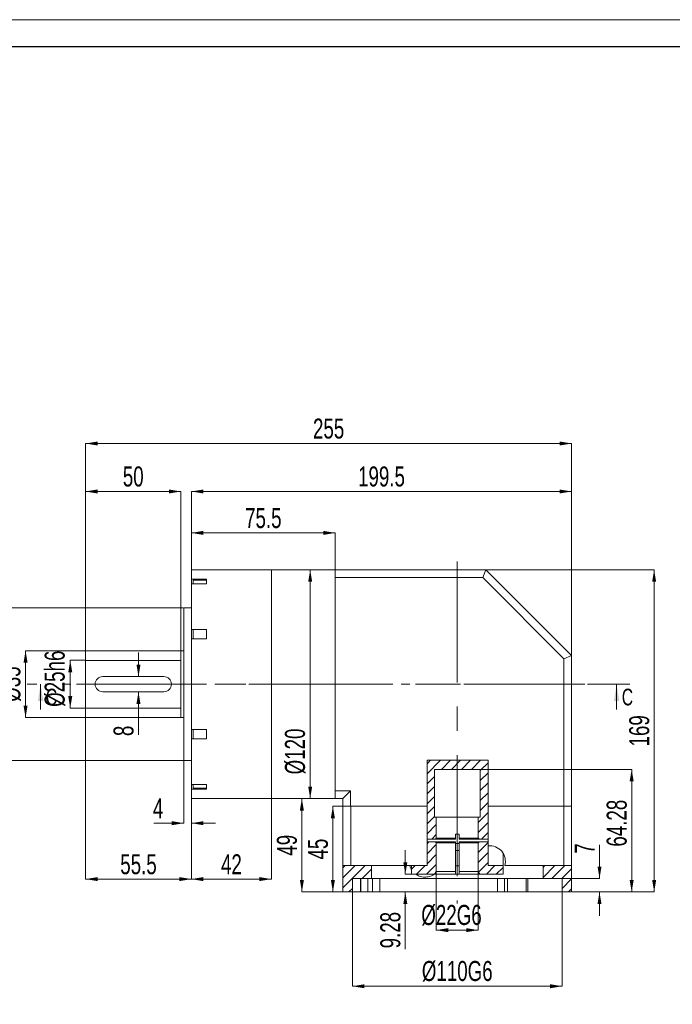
# Model space of a CAD drawing. Header units: millimetres. Extents: x -29 to 312, y -18 to 223.
# Tile 3 of 4: x 94 to 191, y 75 to 223. Entities that reach past the tile are written whole.
import ezdxf

# ---------------------------------------------------------------- set-up
doc = ezdxf.new("R2010")
doc.units = ezdxf.units.MM
for name, pattern in [('CENTERX2', [20.32, 12.7, -2.54, 2.54, -2.54]), ('PHANTOM', [12.7, 6.35, -1.27, 1.27, -1.27, 1.27, -1.27]), ('点画线', [18, 12, -2, 2, -2])]:
    doc.linetypes.add(name, pattern=pattern)
doc.layers.get('0').update_dxf_attribs({"lineweight": 18})
for name, color, linetype, lineweight in [('中心线层', 1, '点画线', 18), ('剖面线层', 4, 'Continuous', 18), ('图框_外框线', 7, 'Continuous', 18), ('尺寸线层', 3, 'Continuous', 18)]:
    doc.layers.add(name, color=color, linetype=linetype, lineweight=lineweight)
doc.styles.add('SLDTEXTSTYLE2', font='txt', dxfattribs={"width": 0.7})
doc.dimstyles.new('SLDDIMSTYLE2', dxfattribs={"dimtxt": 3, "dimasz": 1.8, "dimexe": 0, "dimexo": 0.0625, "dimgap": 0.75, "dimtad": 1, "dimlfac": 3.5, "dimrnd": 1e-09, "dimzin": 12, "dimdsep": 46, "dimtxsty": 'SLDTEXTSTYLE2', "dimcen": 0.09, "dimdle": 3.6, "dimadec": 0, "dimazin": 3, "dimtfac": 1, "dimtofl": 0, "dimtmove": 0, "dimatfit": 3, "dimfxl": 0, "dimfrac": 2, "dimtolj": 1, "dimarcsym": 0})
pattern_1 = [(45, (0, 0), (-0.7483547, 0.7483547), [])]

# ---------------------------------------------------------------- blocks, each defined once
blk = doc.blocks.new('*X7')
at = {"layer": '尺寸线层', "linetype": 'Continuous'}
for points in [[(103.49, 159.28), (105.29, 159.58), (105.29, 158.98)], [(176.35, 159.28), (174.55, 159.58), (174.55, 158.98)]]:
    blk.add_hatch(color=0, dxfattribs=at).paths.add_polyline_path(points, flags=0)
at = {"layer": '尺寸线层', "color": 0, "linetype": 'Continuous'}
for p, q in [((103.49, 159.28), (176.35, 159.28)), ((103.49, 126.84), (103.49, 159.28)), ((176.35, 127.55), (176.35, 159.28))]:
    blk.add_line(p, q, dxfattribs=at)
at = {"layer": '尺寸线层', "color": 0, "insert": (139.92, 161.5), "char_height": 3, "width": 8.2833, "attachment_point": 5, "style": 'SLDTEXTSTYLE2'}
blk.add_mtext('255', dxfattribs=at)
blk = doc.blocks.new('*X8')
at = {"layer": '尺寸线层', "linetype": 'Continuous'}
for points in [[(119.35, 152.09), (121.15, 152.39), (121.15, 151.79)], [(176.35, 152.09), (174.55, 152.39), (174.55, 151.79)]]:
    blk.add_hatch(color=0, dxfattribs=at).paths.add_polyline_path(points, flags=0)
at = {"layer": '尺寸线层', "color": 0, "linetype": 'Continuous'}
for p, q in [((119.35, 152.09), (176.35, 152.09)), ((119.35, 138.32), (119.35, 152.09)), ((176.35, 127.55), (176.35, 152.09))]:
    blk.add_line(p, q, dxfattribs=at)
at = {"layer": '尺寸线层', "color": 0, "insert": (147.85, 154.32), "char_height": 3, "width": 13.8833, "attachment_point": 5, "style": 'SLDTEXTSTYLE2'}
blk.add_mtext('199.5', dxfattribs=at)
blk = doc.blocks.new('*X9')
at = {"layer": '尺寸线层', "linetype": 'Continuous'}
for points in [[(119.35, 145.88), (121.15, 146.18), (121.15, 145.58)], [(140.92, 145.88), (139.12, 146.18), (139.12, 145.58)]]:
    blk.add_hatch(color=0, dxfattribs=at).paths.add_polyline_path(points, flags=0)
at = {"layer": '尺寸线层', "color": 0, "linetype": 'Continuous'}
for p, q in [((119.35, 145.88), (140.92, 145.88)), ((119.35, 138.32), (119.35, 145.88)), ((140.92, 139.27), (140.92, 145.88))]:
    blk.add_line(p, q, dxfattribs=at)
at = {"layer": '尺寸线层', "color": 0, "insert": (130.13, 148.09), "char_height": 3, "width": 11.2, "attachment_point": 5, "style": 'SLDTEXTSTYLE2'}
blk.add_mtext('75.5', dxfattribs=at)
blk = doc.blocks.new('*X10')
at = {"layer": '尺寸线层', "linetype": 'Continuous'}
for points in [[(137.16, 140.35), (137.46, 138.55), (136.86, 138.55)], [(137.16, 106.06), (137.46, 107.86), (136.86, 107.86)]]:
    blk.add_hatch(color=0, dxfattribs=at).paths.add_polyline_path(points, flags=0)
at = {"layer": '尺寸线层', "color": 0, "linetype": 'Continuous'}
for p, q in [((137.16, 140.35), (137.16, 106.06)), ((140.86, 140.35), (137.16, 140.35)), ((140.86, 106.06), (137.16, 106.06))]:
    blk.add_line(p, q, dxfattribs=at)
at = {"layer": '尺寸线层', "color": 0, "insert": (134.93, 113.12), "char_height": 3, "width": 11.5267, "attachment_point": 5, "rotation": 90, "style": 'SLDTEXTSTYLE2'}
blk.add_mtext('%%C120', dxfattribs=at)
blk = doc.blocks.new('*X11')
at = {"layer": '尺寸线层', "linetype": 'Continuous'}
for points in [[(103.49, 152.09), (105.29, 152.39), (105.29, 151.79)], [(117.78, 152.09), (115.98, 152.39), (115.98, 151.79)]]:
    blk.add_hatch(color=0, dxfattribs=at).paths.add_polyline_path(points, flags=0)
at = {"layer": '尺寸线层', "color": 0, "linetype": 'Continuous'}
for p, q in [((103.49, 152.09), (117.78, 152.09)), ((103.49, 126.84), (103.49, 152.09)), ((117.78, 128.27), (117.78, 152.09))]:
    blk.add_line(p, q, dxfattribs=at)
at = {"layer": '尺寸线层', "color": 0, "insert": (110.63, 154.32), "char_height": 3, "width": 6, "attachment_point": 5, "style": 'SLDTEXTSTYLE2'}
blk.add_mtext('50', dxfattribs=at)
blk = doc.blocks.new('*X12')
at = {"layer": '尺寸线层', "linetype": 'Continuous'}
for points in [[(118.2, 102.37), (116.4, 102.67), (116.4, 102.07)], [(119.35, 102.37), (121.15, 102.67), (121.15, 102.07)]]:
    blk.add_hatch(color=0, dxfattribs=at).paths.add_polyline_path(points, flags=0)
at = {"layer": '尺寸线层', "color": 0, "linetype": 'Continuous'}
for p, q in [((118.2, 123.14), (118.2, 102.37)), ((119.35, 108.1), (119.35, 102.37)), ((113.72, 102.37), (118.2, 102.37)), ((119.35, 102.37), (122.95, 102.37))]:
    blk.add_line(p, q, dxfattribs=at)
at = {"layer": '尺寸线层', "color": 0, "insert": (114.36, 104.6), "char_height": 3, "width": 6, "attachment_point": 5, "style": 'SLDTEXTSTYLE2'}
blk.add_mtext('4', dxfattribs=at)
blk = doc.blocks.new('*X13')
at = {"layer": '尺寸线层', "linetype": 'Continuous'}
for points in [[(103.49, 93.99), (105.29, 94.29), (105.29, 93.69)], [(119.35, 93.99), (117.55, 94.29), (117.55, 93.69)]]:
    blk.add_hatch(color=0, dxfattribs=at).paths.add_polyline_path(points, flags=0)
at = {"layer": '尺寸线层', "color": 0, "linetype": 'Continuous'}
for p, q in [((103.49, 119.57), (103.49, 93.99)), ((119.35, 108.1), (119.35, 93.99)), ((103.49, 93.99), (119.35, 93.99))]:
    blk.add_line(p, q, dxfattribs=at)
at = {"layer": '尺寸线层', "color": 0, "insert": (111.42, 96.2), "char_height": 3, "width": 11.2233, "attachment_point": 5, "style": 'SLDTEXTSTYLE2'}
blk.add_mtext('55.5', dxfattribs=at)
blk = doc.blocks.new('*X14')
at = {"layer": '尺寸线层', "linetype": 'Continuous'}
for points in [[(101.19, 126.78), (101.49, 124.98), (100.89, 124.98)], [(101.19, 119.63), (101.49, 121.43), (100.89, 121.43)]]:
    blk.add_hatch(color=0, dxfattribs=at).paths.add_polyline_path(points, flags=0)
at = {"layer": '尺寸线层', "color": 0, "linetype": 'Continuous'}
for p, q in [((101.19, 126.78), (101.19, 119.63)), ((103.43, 126.78), (101.19, 126.78)), ((103.43, 119.63), (101.19, 119.63))]:
    blk.add_line(p, q, dxfattribs=at)
at = {"layer": '尺寸线层', "color": 0, "insert": (98.91, 124.02), "char_height": 3, "width": 14.49, "attachment_point": 5, "rotation": 90, "style": 'SLDTEXTSTYLE2'}
blk.add_mtext('%%C25h6', dxfattribs=at)
blk = doc.blocks.new('*X15')
at = {"layer": '尺寸线层', "linetype": 'Continuous'}
for points in [[(94.49, 128.21), (94.79, 126.41), (94.19, 126.41)], [(94.49, 118.21), (94.79, 120.01), (94.19, 120.01)]]:
    blk.add_hatch(color=0, dxfattribs=at).paths.add_polyline_path(points, flags=0)
at = {"layer": '尺寸线层', "color": 0, "linetype": 'Continuous'}
for p, q in [((94.49, 128.21), (94.49, 118.21)), ((117.71, 128.21), (94.49, 128.21)), ((117.71, 118.21), (94.49, 118.21))]:
    blk.add_line(p, q, dxfattribs=at)
at = {"layer": '尺寸线层', "color": 0, "insert": (92.27, 123.21), "char_height": 3, "width": 8.47, "attachment_point": 5, "rotation": 90, "style": 'SLDTEXTSTYLE2'}
blk.add_mtext('%%C35', dxfattribs=at)
blk = doc.blocks.new('*X16')
at = {"layer": '尺寸线层', "linetype": 'Continuous'}
for points in [[(88.66, 134.63), (88.96, 132.83), (88.36, 132.83)], [(88.66, 111.78), (88.96, 113.58), (88.36, 113.58)]]:
    blk.add_hatch(color=0, dxfattribs=at).paths.add_polyline_path(points, flags=0)
at = {"layer": '尺寸线层', "color": 0, "linetype": 'Continuous'}
for p, q in [((88.66, 134.63), (88.66, 111.78)), ((118.14, 134.63), (88.66, 134.63)), ((118.14, 111.78), (88.66, 111.78))]:
    blk.add_line(p, q, dxfattribs=at)
at = {"layer": '尺寸线层', "color": 0, "insert": (86.16, 123.21), "char_height": 3, "width": 14.49, "attachment_point": 5, "rotation": 90, "style": 'SLDTEXTSTYLE2'}
blk.add_mtext('%%C80g6', dxfattribs=at)
blk = doc.blocks.new('*X17')
at = {"layer": '尺寸线层', "linetype": 'Continuous'}
for points in [[(135.91, 106.06), (136.21, 104.26), (135.61, 104.26)], [(135.91, 92.06), (136.21, 93.86), (135.61, 93.86)]]:
    blk.add_hatch(color=0, dxfattribs=at).paths.add_polyline_path(points, flags=0)
at = {"layer": '尺寸线层', "color": 0, "linetype": 'Continuous'}
for p, q in [((131.41, 106.06), (135.91, 106.06)), ((135.91, 106.06), (135.91, 92.06)), ((142, 92.06), (135.91, 92.06))]:
    blk.add_line(p, q, dxfattribs=at)
at = {"layer": '尺寸线层', "color": 0, "insert": (133.68, 99.06), "char_height": 3, "width": 6, "attachment_point": 5, "rotation": 90, "style": 'SLDTEXTSTYLE2'}
blk.add_mtext('49', dxfattribs=at)
blk = doc.blocks.new('*X18')
at = {"layer": '尺寸线层', "linetype": 'Continuous'}
for points in [[(140.56, 104.92), (140.86, 103.12), (140.26, 103.12)], [(140.56, 92.06), (140.86, 93.86), (140.26, 93.86)]]:
    blk.add_hatch(color=0, dxfattribs=at).paths.add_polyline_path(points, flags=0)
at = {"layer": '尺寸线层', "color": 0, "linetype": 'Continuous'}
for p, q in [((140.56, 104.92), (140.56, 92.06)), ((143.14, 104.92), (140.56, 104.92)), ((142, 92.06), (140.56, 92.06))]:
    blk.add_line(p, q, dxfattribs=at)
at = {"layer": '尺寸线层', "color": 0, "insert": (138.33, 98.49), "char_height": 3, "width": 6, "attachment_point": 5, "rotation": 90, "style": 'SLDTEXTSTYLE2'}
blk.add_mtext('45', dxfattribs=at)
blk = doc.blocks.new('*X19')
at = {"layer": '尺寸线层', "linetype": 'Continuous'}
for points in [[(188.72, 140.35), (189.02, 138.55), (188.42, 138.55)], [(188.72, 92.06), (189.02, 93.86), (188.42, 93.86)]]:
    blk.add_hatch(color=0, dxfattribs=at).paths.add_polyline_path(points, flags=0)
at = {"layer": '尺寸线层', "color": 0, "linetype": 'Continuous'}
for p, q in [((163.55, 140.35), (188.72, 140.35)), ((188.72, 140.35), (188.72, 92.06)), ((176.41, 92.06), (188.72, 92.06))]:
    blk.add_line(p, q, dxfattribs=at)
at = {"layer": '尺寸线层', "color": 0, "insert": (186.5, 116.21), "char_height": 3, "width": 7.9567, "attachment_point": 5, "rotation": 90, "style": 'SLDTEXTSTYLE2'}
blk.add_mtext('169', dxfattribs=at)
blk = doc.blocks.new('*X20')
at = {"layer": '尺寸线层', "linetype": 'Continuous'}
for points in [[(185.35, 110.43), (185.65, 108.63), (185.05, 108.63)], [(185.35, 92.06), (185.65, 93.86), (185.05, 93.86)]]:
    blk.add_hatch(color=0, dxfattribs=at).paths.add_polyline_path(points, flags=0)
at = {"layer": '尺寸线层', "color": 0, "linetype": 'Continuous'}
for p, q in [((162.7, 110.43), (185.35, 110.43)), ((185.35, 110.43), (185.35, 92.06)), ((176.41, 92.06), (185.35, 92.06))]:
    blk.add_line(p, q, dxfattribs=at)
at = {"layer": '尺寸线层', "color": 0, "insert": (183.12, 102.37), "char_height": 3, "width": 14.3033, "attachment_point": 5, "rotation": 90, "style": 'SLDTEXTSTYLE2'}
blk.add_mtext('64.28', dxfattribs=at)
blk = doc.blocks.new('*X21')
at = {"layer": '尺寸线层', "linetype": 'Continuous'}
for points in [[(180.53, 94.06), (180.83, 95.86), (180.23, 95.86)], [(180.53, 92.06), (180.83, 90.26), (180.23, 90.26)]]:
    blk.add_hatch(color=0, dxfattribs=at).paths.add_polyline_path(points, flags=0)
at = {"layer": '尺寸线层', "color": 0, "linetype": 'Continuous'}
for p, q in [((180.53, 99.13), (180.53, 94.06)), ((174.98, 94.06), (180.53, 94.06)), ((176.41, 92.06), (180.53, 92.06)), ((180.53, 92.06), (180.53, 88.46))]:
    blk.add_line(p, q, dxfattribs=at)
at = {"layer": '尺寸线层', "color": 0, "insert": (178.32, 98.57), "char_height": 3, "width": 6, "attachment_point": 5, "rotation": 90, "style": 'SLDTEXTSTYLE2'}
blk.add_mtext('7', dxfattribs=at)
blk = doc.blocks.new('*X22')
at = {"layer": '尺寸线层', "linetype": 'Continuous'}
for points in [[(151.42, 94.71), (151.72, 96.51), (151.12, 96.51)], [(151.42, 92.06), (151.72, 90.26), (151.12, 90.26)]]:
    blk.add_hatch(color=0, dxfattribs=at).paths.add_polyline_path(points, flags=0)
at = {"layer": '尺寸线层', "color": 0, "linetype": 'Continuous'}
for p, q in [((151.42, 98.31), (151.42, 94.71)), ((159.43, 94.71), (151.42, 94.71)), ((142.12, 92.06), (151.42, 92.06)), ((151.42, 92.06), (151.42, 83.5))]:
    blk.add_line(p, q, dxfattribs=at)
at = {"layer": '尺寸线层', "color": 0, "insert": (149.19, 86.34), "char_height": 3, "width": 11.34, "attachment_point": 5, "rotation": 90, "style": 'SLDTEXTSTYLE2'}
blk.add_mtext('9.28', dxfattribs=at)
blk = doc.blocks.new('*X23')
at = {"layer": '尺寸线层', "linetype": 'Continuous'}
for points in [[(156.06, 86.34), (157.86, 86.64), (157.86, 86.04)], [(162.35, 86.34), (160.55, 86.64), (160.55, 86.04)]]:
    blk.add_hatch(color=0, dxfattribs=at).paths.add_polyline_path(points, flags=0)
at = {"layer": '尺寸线层', "color": 0, "linetype": 'Continuous'}
for p, q in [((156.06, 95.08), (156.06, 86.34)), ((162.35, 95.08), (162.35, 86.34)), ((156.06, 86.34), (162.35, 86.34))]:
    blk.add_line(p, q, dxfattribs=at)
at = {"layer": '尺寸线层', "color": 0, "insert": (158.34, 88.56), "char_height": 3, "width": 14.49, "attachment_point": 5, "style": 'SLDTEXTSTYLE2'}
blk.add_mtext('%%C22G6', dxfattribs=at)
blk = doc.blocks.new('*X24')
at = {"layer": '尺寸线层', "linetype": 'Continuous'}
for points in [[(143.49, 77.93), (145.29, 78.23), (145.29, 77.63)], [(174.92, 77.93), (173.12, 78.23), (173.12, 77.63)]]:
    blk.add_hatch(color=0, dxfattribs=at).paths.add_polyline_path(points, flags=0)
at = {"layer": '尺寸线层', "color": 0, "linetype": 'Continuous'}
for p, q in [((143.49, 92), (143.49, 77.93)), ((174.92, 92), (174.92, 77.93)), ((143.49, 77.93), (174.92, 77.93))]:
    blk.add_line(p, q, dxfattribs=at)
at = {"layer": '尺寸线层', "color": 0, "insert": (159.2, 80.16), "char_height": 3, "width": 17.4767, "attachment_point": 5, "style": 'SLDTEXTSTYLE2'}
blk.add_mtext('%%C110G6', dxfattribs=at)
blk = doc.blocks.new('*X25')
at = {"layer": '尺寸线层', "linetype": 'Continuous'}
for points in [[(119.35, 93.99), (121.15, 94.29), (121.15, 93.69)], [(131.35, 93.99), (129.55, 94.29), (129.55, 93.69)]]:
    blk.add_hatch(color=0, dxfattribs=at).paths.add_polyline_path(points, flags=0)
at = {"layer": '尺寸线层', "color": 0, "linetype": 'Continuous'}
for p, q in [((119.35, 108.1), (119.35, 93.99)), ((131.35, 106), (131.35, 93.99)), ((119.35, 93.99), (131.35, 93.99))]:
    blk.add_line(p, q, dxfattribs=at)
at = {"layer": '尺寸线层', "color": 0, "insert": (125.35, 96.21), "char_height": 3, "width": 6, "attachment_point": 5, "style": 'SLDTEXTSTYLE2'}
blk.add_mtext('42', dxfattribs=at)
blk = doc.blocks.new('*X26')
at = {"layer": '尺寸线层', "linetype": 'Continuous'}
for points in [[(111.42, 124.35), (111.72, 126.15), (111.12, 126.15)], [(111.42, 122.06), (111.72, 120.26), (111.12, 120.26)]]:
    blk.add_hatch(color=0, dxfattribs=at).paths.add_polyline_path(points, flags=0)
at = {"layer": '尺寸线层', "color": 0, "linetype": 'Continuous'}
for p, q in [((111.42, 127.95), (111.42, 124.35)), ((115.14, 124.35), (111.42, 124.35)), ((111.42, 122.06), (111.42, 115.61)), ((115.14, 122.06), (111.42, 122.06))]:
    blk.add_line(p, q, dxfattribs=at)
at = {"layer": '尺寸线层', "color": 0, "insert": (109.19, 116.21), "char_height": 3, "width": 6, "attachment_point": 5, "rotation": 90, "style": 'SLDTEXTSTYLE2'}
blk.add_mtext('8', dxfattribs=at)

msp = doc.modelspace()

# ---------------------------------------------------------------- hatches: boundary and pattern name
at = {"linetype": 'Continuous', "lineweight": 0}
for points in [[(96.7475, 123.2061), (96.3475, 120.7061), (97.1475, 120.7061)], [(183.0904, 123.2061), (182.6904, 120.7061), (183.4904, 120.7061)]]:
    msp.add_hatch(color=7, dxfattribs=at).paths.add_polyline_path(points, flags=0)
at = {"layer": '剖面线层', "linetype": 'Continuous', "lineweight": 0}
h = msp.add_hatch(dxfattribs=at)
h.set_pattern_fill('ANSI31', color=4, style=0, pattern_type=0)
h.set_pattern_definition(pattern_1)
h.paths.add_polyline_path([(154.6706, 100.0003), (155.9761, 100.0003), (155.9761, 100.1432), (156.0618, 100.1432), (156.0618, 103.286), (155.7761, 103.286), (155.7761, 110.4289), (162.6332, 110.4289), (162.6332, 103.286), (162.3475, 103.286), (162.3475, 100.1432), (162.4332, 100.1432), (162.4332, 100.0003), (163.8202, 100.0003), (163.8202, 111.8056), (154.6706, 111.8056)], flags=0)
h = msp.add_hatch(dxfattribs=at)
h.set_pattern_fill('ANSI31', color=4, style=0, pattern_type=0)
h.set_pattern_definition(pattern_1)
h.paths.add_polyline_path([(152.3475, 96.0048), (152.3475, 94.7146), (155.8144, 94.7146), (156.0618, 95.1432), (156.0618, 99.4289), (155.9761, 99.4289), (155.9761, 99.5718), (154.6706, 99.5718), (154.6706, 96.0048)], flags=0)
h = msp.add_hatch(dxfattribs=at)
h.set_pattern_fill('ANSI31', color=4, style=0, pattern_type=0)
h.set_pattern_definition(pattern_1)
h.paths.add_polyline_path([(166.0618, 94.7146), (166.0618, 96.0048), (163.8202, 96.0048), (163.8202, 99.5718), (162.4332, 99.5718), (162.4332, 99.4289), (162.3475, 99.4289), (162.3475, 95.1432), (162.595, 94.7146)], flags=0)
h = msp.add_hatch(dxfattribs=at)
h.set_pattern_fill('ANSI31', color=4, style=0, pattern_type=0)
h.set_pattern_definition(pattern_1)
h.paths.add_polyline_path([(146.3475, 96.0048), (142.0618, 96.0048), (142.0618, 92.0633), (143.4904, 92.0633), (143.4904, 94.0633), (146.3475, 94.0633)], flags=0)
h = msp.add_hatch(dxfattribs=at)
h.set_pattern_fill('ANSI31', color=4, style=0, pattern_type=0)
h.set_pattern_definition(pattern_1)
h.paths.add_polyline_path([(172.0618, 94.0633), (174.9189, 94.0633), (174.9189, 92.0633), (176.3475, 92.0633), (176.3475, 96.0048), (172.0618, 96.0048)], flags=0)

# ---------------------------------------------------------------- linework, layer by layer
at = {"color": 7, "linetype": 'Continuous', "lineweight": 15}
for p, q in [((131.3475, 140.349), (119.3475, 140.349)), ((119.3475, 140.349), (119.3475, 138.9423)), ((140.9189, 140.349), (131.3475, 140.349)), ((131.3475, 140.349), (131.3475, 106.0633)), ((140.9189, 140.349), (163.4904, 140.349)), ((140.9189, 139.2061), (140.9189, 140.349)), ((163.017, 139.2061), (163.4904, 140.349)), ((163.4904, 140.349), (176.3475, 127.4918)), ((121.6332, 138.9423), (119.3475, 138.9423)), ((119.3475, 138.9423), (119.3475, 138.2533)), ((121.6332, 138.802), (119.6332, 138.802)), ((119.6332, 138.2533), (119.6332, 138.802)), ((121.6332, 138.614), (121.6332, 138.9423)), ((140.9189, 107.2061), (140.9189, 139.2061)), ((163.017, 139.2061), (140.9189, 139.2061)), ((175.2047, 127.0185), (163.017, 139.2061)), ((119.3475, 138.2533), (119.3475, 131.4195)), ((119.3475, 138.2533), (121.6332, 138.2533)), ((121.6332, 138.2533), (121.6332, 138.614)), ((119.3475, 134.6347), (118.2047, 134.6347)), ((118.2047, 123.2061), (118.2047, 134.6347)), ((121.6332, 131.4195), (119.3475, 131.4195)), ((119.3475, 131.4195), (119.3475, 130.0068)), ((119.6332, 130.0068), (119.6332, 131.4195)), ((121.6332, 130.7211), (121.6332, 131.4195)), ((119.3475, 130.0068), (119.3475, 116.4055)), ((119.3475, 130.0068), (121.6332, 130.0068)), ((121.6332, 130.0068), (121.6332, 130.7211)), ((118.2047, 128.2061), (117.7761, 128.2061)), ((117.7761, 123.2061), (117.7761, 128.2061)), ((175.2047, 127.0185), (176.3475, 127.4918)), ((175.2047, 104.9204), (175.2047, 127.0185)), ((176.3475, 127.4918), (176.3475, 104.9204)), ((117.7761, 126.7776), (103.4904, 126.7776)), ((103.4904, 123.2061), (103.4904, 126.7776)), ((106.0618, 124.349), (115.2047, 124.349)), ((103.4904, 119.6347), (103.4904, 123.2061)), ((117.7761, 118.2061), (117.7761, 123.2061)), ((118.2047, 111.7776), (118.2047, 123.2061)), ((115.2047, 122.0633), (106.0618, 122.0633)), ((103.4904, 119.6347), (117.7761, 119.6347)), ((117.7761, 118.2061), (118.2047, 118.2061)), ((119.3475, 114.9927), (119.3475, 116.412)), ((119.3475, 116.4055), (121.6332, 116.4055)), ((119.6332, 116.4055), (119.6332, 114.9927)), ((121.6332, 115.6912), (121.6332, 116.4055)), ((121.6332, 114.9927), (121.6332, 115.6912)), ((119.3475, 114.9927), (119.3475, 108.1589)), ((121.6332, 114.9927), (119.3475, 114.9927)), ((118.2047, 111.7776), (119.3475, 111.7776)), ((163.8202, 111.8056), (154.6706, 111.8056)), ((154.6706, 111.8056), (154.6706, 104.9204)), ((163.8202, 104.9204), (163.8202, 111.8056)), ((155.7761, 110.4289), (162.6332, 110.4289)), ((155.7761, 103.286), (155.7761, 110.4289)), ((162.6332, 110.4289), (162.6332, 103.286)), ((119.3475, 108.1589), (121.6332, 108.1589)), ((119.3475, 107.4699), (119.3475, 108.1589)), ((119.6332, 108.1589), (119.6332, 107.6103)), ((121.6332, 107.7982), (121.6332, 108.1589)), ((121.6332, 107.4699), (121.6332, 107.7982)), ((119.3475, 107.4699), (119.3475, 106.0633)), ((121.6332, 107.4699), (119.3475, 107.4699)), ((119.6332, 107.6103), (121.6332, 107.6103)), ((140.9189, 107.2061), (143.2047, 107.2061)), ((140.9189, 106.0633), (140.9189, 107.2061)), ((143.2047, 107.2061), (142.0618, 106.0633)), ((143.2047, 107.2061), (143.2047, 104.9204)), ((119.3475, 106.0633), (131.3475, 106.0633)), ((131.3475, 106.0633), (140.9189, 106.0633)), ((142.0618, 106.0633), (140.9189, 106.0633)), ((142.0618, 104.9204), (142.0618, 106.0633)), ((142.0618, 96.0048), (142.0618, 104.9204)), ((143.2047, 104.9204), (142.0618, 104.9204)), ((154.6706, 104.9204), (143.2047, 104.9204)), ((143.2353, 104.9204), (143.2353, 96.0048)), ((143.2353, 104.9204), (154.6706, 104.9204)), ((154.6706, 104.9204), (154.6706, 96.0048)), ((163.8202, 104.9204), (175.174, 104.9204)), ((163.8202, 98.9794), (163.8202, 104.9204)), ((175.2047, 104.9204), (163.8202, 104.9204)), ((175.174, 96.0048), (175.174, 104.9204)), ((176.3475, 104.9204), (175.2047, 104.9204)), ((176.3475, 104.9204), (176.3475, 96.0048)), ((156.0618, 103.286), (155.7761, 103.286)), ((156.0618, 100.1432), (156.0618, 103.286)), ((156.0618, 103.286), (162.3475, 103.286)), ((162.3475, 103.286), (162.3475, 100.1432)), ((162.6332, 103.286), (162.3475, 103.286)), ((159.4904, 100.7146), (158.9189, 100.7146)), ((158.9189, 100.7146), (158.9189, 100.1432)), ((159.4904, 100.1432), (159.4904, 100.7146)), ((154.6706, 100.0003), (155.9761, 100.0003)), ((154.6706, 99.5718), (155.9761, 99.5718)), ((155.9761, 100.0003), (155.9761, 100.1432)), ((155.9761, 100.1432), (156.0618, 100.1432)), ((155.9761, 100.0003), (158.9189, 100.0003)), ((155.9761, 99.4289), (155.9761, 99.5718)), ((155.9761, 99.5718), (158.9189, 99.5718)), ((156.0618, 99.4289), (155.9761, 99.4289)), ((156.0618, 100.1432), (158.9189, 100.1432)), ((156.0618, 95.1432), (156.0618, 99.4289)), ((156.0618, 99.4289), (158.9189, 99.4289)), ((158.9189, 100.1432), (158.9189, 100.0003)), ((158.9189, 99.5718), (158.9189, 99.4289)), ((158.9189, 99.4289), (158.9189, 95.1432)), ((159.4904, 99.349), (158.9189, 99.349)), ((159.4904, 100.0003), (159.4904, 100.1432)), ((159.4904, 100.1432), (162.3475, 100.1432)), ((159.4904, 100.0003), (162.4332, 100.0003)), ((159.4904, 99.4289), (159.4904, 99.5718)), ((159.4904, 99.5718), (162.4332, 99.5718)), ((159.4904, 95.1432), (159.4904, 99.4289)), ((159.4904, 99.4289), (162.3475, 99.4289)), ((162.3475, 100.1432), (162.4332, 100.1432)), ((162.3475, 99.4289), (162.3475, 95.1432)), ((162.4332, 99.4289), (162.3475, 99.4289)), ((162.4332, 100.1432), (162.4332, 100.0003)), ((162.4332, 100.0003), (163.8202, 100.0003)), ((162.4332, 99.5718), (162.4332, 99.4289)), ((162.4332, 99.5718), (163.8202, 99.5718)), ((163.8202, 96.0048), (163.8202, 98.9794)), ((159.4904, 98.286), (158.9189, 98.286)), ((166.0618, 96.0048), (166.0618, 97.8821)), ((142.0618, 96.0048), (143.2353, 96.0048)), ((142.0618, 96.0048), (142.0618, 92.0633)), ((154.6706, 96.0048), (143.2353, 96.0048)), ((146.3475, 96.0048), (146.3475, 94.0633)), ((152.3475, 96.0048), (152.3475, 94.7146)), ((158.9189, 96.0003), (159.4904, 96.0003)), ((166.0618, 96.0048), (163.8202, 96.0048)), ((166.0618, 94.7146), (166.0618, 96.0048)), ((175.174, 96.0048), (166.3332, 96.0048)), ((172.0618, 94.0633), (172.0618, 96.0048)), ((175.174, 96.0048), (176.3475, 96.0048)), ((176.3475, 92.0633), (176.3475, 96.0048)), ((152.3475, 94.7146), (155.8144, 94.7146)), ((155.8144, 94.7146), (156.0618, 95.1432)), ((155.8144, 94.7146), (158.9189, 94.7146)), ((156.0618, 95.1432), (158.9189, 95.1432)), ((158.9189, 95.1432), (158.9189, 94.7146)), ((159.4904, 94.7146), (159.4904, 95.1432)), ((159.4904, 95.1432), (162.3475, 95.1432)), ((159.4904, 94.7146), (162.595, 94.7146)), ((162.3475, 95.1432), (162.595, 94.7146)), ((162.595, 94.7146), (166.0618, 94.7146)), ((143.4904, 94.0633), (143.4904, 92.0633)), ((146.3475, 94.0633), (143.4904, 94.0633)), ((144.6941, 94.0633), (144.6941, 92.0633)), ((144.7598, 92.0633), (144.7598, 94.0633)), ((145.8211, 94.0633), (145.8211, 92.0633)), ((172.0618, 94.0633), (146.3475, 94.0633)), ((146.5124, 94.0633), (146.5124, 92.0633)), ((147.6056, 94.0633), (147.6056, 92.0633)), ((165.2364, 94.0633), (165.2364, 92.0633)), ((166.2884, 94.0633), (166.2884, 92.0633)), ((166.7287, 94.0633), (166.7287, 92.0633)), ((169.5277, 94.0633), (169.5277, 92.0633)), ((169.8065, 94.0633), (169.8065, 92.0633)), ((174.9189, 94.0633), (172.0618, 94.0633)), ((174.9189, 92.0633), (174.9189, 94.0633)), ((143.4904, 92.0633), (142.0618, 92.0633)), ((144.6941, 92.0633), (143.4904, 92.0633)), ((144.6941, 92.0633), (144.7598, 92.0633)), ((144.7598, 92.0633), (145.8211, 92.0633)), ((145.8211, 92.0633), (146.5124, 92.0633)), ((146.5124, 92.0633), (147.6056, 92.0633)), ((165.2364, 92.0633), (147.6056, 92.0633)), ((165.2364, 92.0633), (166.2884, 92.0633)), ((166.2884, 92.0633), (166.7287, 92.0633)), ((166.7287, 92.0633), (169.5277, 92.0633)), ((169.5277, 92.0633), (169.8065, 92.0633)), ((174.9189, 92.0633), (169.8065, 92.0633)), ((176.3475, 92.0633), (174.9189, 92.0633))]:
    msp.add_line(p, q, dxfattribs=at)
at = {"color": 7, "linetype": 'Continuous', "lineweight": 0}
for p, q in [((96.7475, 119.4061), (96.7475, 123.2061)), ((183.0904, 119.4061), (183.0904, 123.2061))]:
    msp.add_line(p, q, dxfattribs=at)
at = {"color": 7, "linetype": 'Continuous', "lineweight": 15}
for centre, radius, start, end in [((106.0618, 123.2061), 1.1429, 90, 270), ((115.2047, 123.2061), 1.1429, 270, 90), ((164.0618, 96.6347), 2.3571, 344.500092, 95.882748)]:
    msp.add_arc(centre, radius, start, end, dxfattribs=at)
for points, knots in [([(152.3475, 95.4088), (152.3066, 95.4688), (152.1872, 95.6439), (152.135, 95.8616), (152.1007, 96.0048)], [0, 0, 0, 0, 0.22277784, 0.650263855, 0.650263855, 0.650263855, 0.650263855]), ([(154.3475, 94.2776), (154.0536, 94.3002), (153.5757, 94.337), (153.1921, 94.6096), (153.0443, 94.7146)], [0, 0, 0, 0, 0.86105922, 1.40018765, 1.40018765, 1.40018765, 1.40018765]), ([(155.7037, 94.7146), (155.6936, 94.7049), (155.4973, 94.5155), (155.0132, 94.3412), (154.559, 94.2978), (154.3475, 94.2776)], [0, 0, 0, 0, 0.04072643, 0.79479967, 1.45148904, 1.45148904, 1.45148904, 1.45148904])]:
    msp.add_open_spline(points, degree=3, knots=knots, dxfattribs=at)
at = {"layer": '中心线层', "color": 1, "linetype": 'CENTERX2', "lineweight": 0, "ltscale": 1.428571}
for p, q in [((159.2047, 141.6078), (159.2047, 90.349)), ((102.1206, 123.2061), (180.1768, 123.2061))]:
    msp.add_line(p, q, dxfattribs=at)
at = {"layer": '中心线层', "color": 1, "linetype": 'PHANTOM', "lineweight": 0}
msp.add_line((185.0904, 123.2061), (94.7475, 123.2061), dxfattribs=at)
at = {"layer": '图框_外框线', "color": 3}
msp.add_lwpolyline([(-28.9908, -18.147), (311.7448, -18.147), (311.7448, 222.8018), (-28.9908, 222.8018)], close=True, dxfattribs=at)
at = {"layer": '图框_外框线', "color": 3, "lineweight": 25}
msp.add_lwpolyline([(-8.7089, -14.0906), (307.6884, -14.0906), (307.6884, 218.7454), (-8.7089, 218.7454)], close=True, dxfattribs=at)

# ---------------------------------------------------------------- texts
at = {"color": 7, "linetype": 'Continuous', "char_height": 2.5, "width": 2.158333, "attachment_point": 1, "style": 'SLDTEXTSTYLE2'}
for insert in [(97.5303, 122.5273), (183.8732, 122.5273)]:
    msp.add_mtext('C', dxfattribs=dict(at, insert=insert))

# ---------------------------------------------------------------- dimensions: what is measured, and where the dimension line sits
at = {"layer": '尺寸线层', "color": 3}
for base, p1, p2, angle, override, picture, middle in [((176.3475, 159.2767), (103.4904, 126.7776), (176.3475, 127.4918), 0, {"dimsah": 1, "dimtzin": 12}, '*X7', (139.9189, 161.5017)), ((117.7761, 152.0933), (103.4904, 126.7776), (117.7761, 128.2061), 0, {"dimsah": 1, "dimtzin": 12}, '*X11', (110.6332, 154.3183)), ((176.3475, 152.0933), (119.3475, 138.2533), (176.3475, 127.4918), 0, {"dimsah": 1, "dimtzin": 12}, '*X8', (147.8475, 154.3183)), ((140.9189, 145.8786), (119.3475, 138.2533), (140.9189, 139.2061), 0, {"dimsah": 1, "dimtzin": 12}, '*X9', (130.1332, 148.087)), ((188.7217, 92.0633), (163.4904, 140.349), (176.3475, 92.0633), 90, {"dimsah": 1, "dimtzin": 12}, '*X19', (186.4967, 116.2061)), ((111.4189, 122.0633), (115.2047, 124.349), (115.2047, 122.0633), 90, {"dimsah": 1}, '*X26', (109.1939, 116.2061)), ((119.3475, 93.9883), (103.4904, 119.6347), (119.3475, 108.1589), 0, {"dimsah": 1, "dimtzin": 12}, '*X13', (111.4189, 96.1966)), ((185.3475, 92.0633), (162.6332, 110.4289), (176.3475, 92.0633), 90, {"dimsah": 1}, '*X20', (183.1225, 102.3749)), ((131.3475, 93.9883), (119.3475, 108.1589), (131.3475, 106.0633), 0, {"dimsah": 1, "dimtzin": 12}, '*X25', (125.3475, 96.2133)), ((135.9078, 92.0633), (131.3475, 106.0633), (142.0618, 92.0633), 90, {"dimsah": 1, "dimtzin": 12}, '*X17', (133.6828, 99.0633)), ((140.5594, 92.0633), (143.2047, 104.9204), (142.0618, 92.0633), 90, {"dimsah": 1, "dimtzin": 12}, '*X18', (138.3344, 98.4918)), ((180.5297, 92.0633), (174.9189, 94.0633), (176.3475, 92.0633), 90, {"dimsah": 1}, '*X21', (178.3214, 98.5663)), ((151.4168, 92.0633), (159.4904, 94.7146), (142.0618, 92.0633), 90, {"dimsah": 1}, '*X22', (149.1918, 86.337))]:
    dim = msp.add_linear_dim(base=base, p1=p1, p2=p2, angle=angle, dimstyle='SLDDIMSTYLE2', override=override, dxfattribs=at)
    dim.commit()
    dim.dimension.update_dxf_attribs({"geometry": picture, "text_midpoint": middle, "dimtype": 160})
for base, p1, p2, angle, text, override, picture, middle in [((137.1563, 106.0633), (140.9189, 140.349), (140.9189, 106.0633), 90, '%%C<>', {"dimsah": 1, "dimtzin": 12}, '*X10', (134.9313, 113.1196)), ((88.6598, 111.7776), (118.2047, 134.6347), (118.2047, 111.7776), 90, '%%C<>g6', {"dimsah": 1}, '*X16', (86.1598, 123.2061)), ((101.1851, 119.6347), (103.4904, 126.7776), (103.4904, 119.6347), 90, '%%C<>h6', {"dimsah": 1}, '*X14', (98.9101, 124.0241)), ((94.4904, 118.2061), (117.7761, 128.2061), (117.7761, 118.2061), 90, '%%C<>', {"dimsah": 1, "dimtzin": 12}, '*X15', (92.2654, 123.2061)), ((162.3475, 86.337), (156.0618, 95.1432), (162.3475, 95.1432), 0, '%%C<>G6', {"dimsah": 1}, '*X23', (158.3382, 88.562)), ((174.9189, 77.9332), (143.4904, 92.0633), (174.9189, 92.0633), 0, '%%C<>G6', {"dimsah": 1}, '*X24', (159.2047, 80.1582))]:
    dim = msp.add_linear_dim(base=base, p1=p1, p2=p2, angle=angle, text=text, dimstyle='SLDDIMSTYLE2', override=override, dxfattribs=at)
    dim.commit()
    dim.dimension.update_dxf_attribs({"geometry": picture, "text_midpoint": middle, "dimtype": 160})
dim = msp.add_linear_dim(base=(119.3475, 102.3749), p1=(118.2047, 123.2061), p2=(119.3475, 108.1589), dimstyle='SLDDIMSTYLE2', override={"dimsah": 1}, dxfattribs=at)
dim.commit()
dim.dimension.update_dxf_attribs({"geometry": '*X12', "text_midpoint": (114.3595, 104.5999), "dimtype": 160})

doc.saveas('drawing.dxf')
